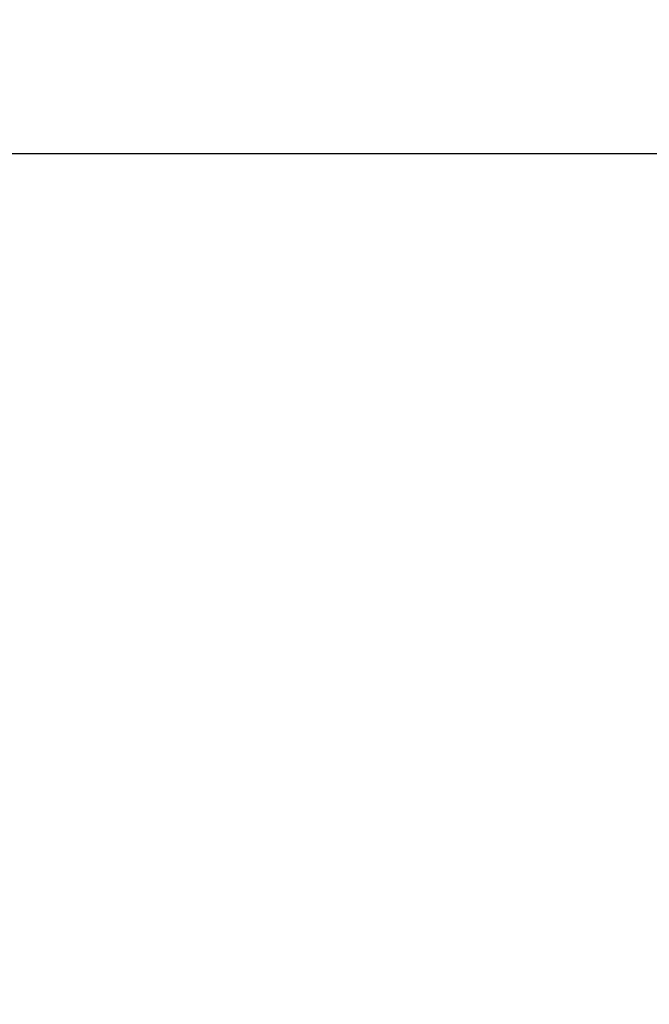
# Model space of a CAD drawing. Header units: inches. Extents: x 246 to 840, y 182 to 667.
# Tile 83 of 133: x 569.306 to 569.45, y 380.585 to 380.811. Entities that reach past the tile are written whole.
import ezdxf
from ezdxf.lldxf.tags import DXFTag

# ---------------------------------------------------------------- set-up
doc = ezdxf.new("R2010")
doc.units = ezdxf.units.IN
doc.header["$MEASUREMENT"] = 0
doc.layers.add('1', color=7, linetype='Continuous', true_color=0xffffff)
tags = doc.linetypes.add('CENTER', pattern=[2, 1.25, -0.25, 0.25, -0.25]).pattern_tags.tags
tags[10:11] = [DXFTag(74, 4), DXFTag(75, 0), DXFTag(340, '0'), DXFTag(46, 0.0), DXFTag(50, 0.0), DXFTag(44, 0.0), DXFTag(45, 0.0)]
tags[8:9] = [DXFTag(74, 4), DXFTag(75, 0), DXFTag(340, '0'), DXFTag(46, 0.0), DXFTag(50, 0.0), DXFTag(44, 0.0), DXFTag(45, 0.0)]
tags[6:7] = [DXFTag(74, 4), DXFTag(75, 0), DXFTag(340, '0'), DXFTag(46, 0.0), DXFTag(50, 0.0), DXFTag(44, 0.0), DXFTag(45, 0.0)]
tags[4:5] = [DXFTag(74, 4), DXFTag(75, 0), DXFTag(340, '0'), DXFTag(46, 0.0), DXFTag(50, 0.0), DXFTag(44, 0.0), DXFTag(45, 0.0)]

msp = doc.modelspace()

# ---------------------------------------------------------------- linework, layer by layer
at = {"layer": '1', "color": 23, "linetype": 'CENTER', "ltscale": 3.671429}
msp.add_line((550.83746, 380.78034), (576.53746, 380.78034), dxfattribs=at)
at = {"layer": '1', "color": 27, "extrusion": (0, 0, -1)}
msp.add_circle((-563.68746, 380.78034), 6.5, dxfattribs=at)
at = {"layer": '1', "color": 27}
msp.add_open_spline([(569.15118, 380.14959), (569.39505, 381.72845), (568.90862, 383.37506), (566.88461, 385.78769), (565.34761, 386.5443), (562.16316, 386.69254), (560.57134, 386.08402), (558.28132, 383.9247), (557.58193, 382.37572), (557.52965, 380.78034)], degree=3, knots=[0, 0, 0, 0, 0.25, 0.25, 0.5, 0.5, 0.75, 0.75, 1, 1, 1, 1], dxfattribs=at)

doc.saveas('drawing.dxf')
